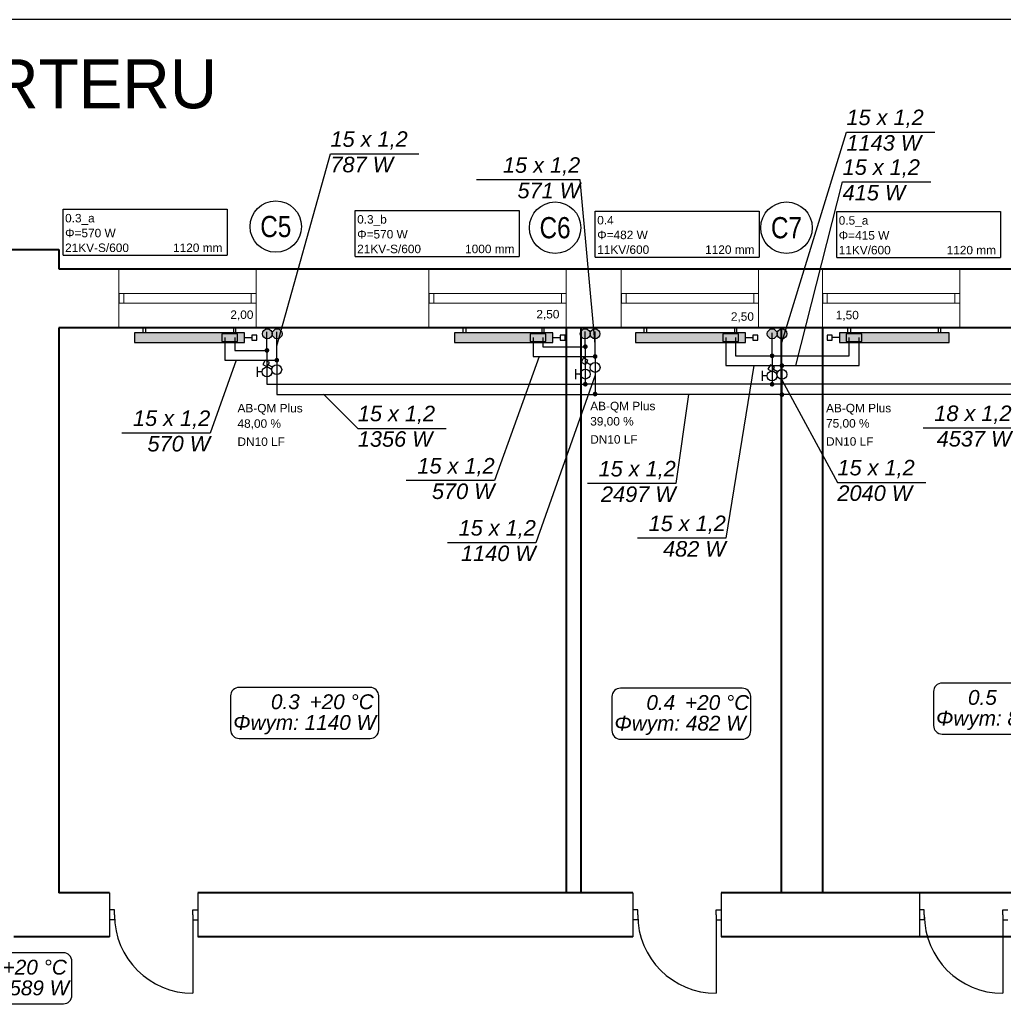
# Model space of a CAD drawing. Header units: millimetres. Extents: x 50532 to 99257, y 49161 to 61325.
# Tile 12 of 95: x 65512 to 66514, y 51057 to 52061. Entities that reach past the tile are written whole.
import ezdxf
from ezdxf.enums import TextEntityAlignment as Align
from ezdxf.lldxf.tags import DXFTag

# ---------------------------------------------------------------- set-up
doc = ezdxf.new("R2010")
doc.units = ezdxf.units.MM
for name, color, linetype, lineweight in [('cienka', 250, 'Continuous', 18), ('gruba', 8, 'Continuous', 40), ('wymiary', 8, 'Continuous', 15), ('średnia', 8, 'Continuous', 25)]:
    doc.layers.add(name, color=color, linetype=linetype, lineweight=lineweight)
for name, color, linetype, true_color in [('IS_Armatura_podłączeniowa_grz._dolnozas.', 7, 'SOLID', 0x000000), ('IS_Armatura_Therm', 7, 'SOLID', 0x000000), ('IS_Grafika', 7, 'SOLID', 0x000000), ('IS_Grzejniki_Plan_rzut', 7, 'SOLID', 0x000000)]:
    doc.layers.add(name, color=color, linetype=linetype, true_color=true_color)
for name, color, linetype in [('IS_Opisy_działek_Therm', 7, 'SOLID'), ('IS_Text_Armatury_Therm', 7, 'Continuous'), ('IS_Text_Konstrukcji', 7, 'Continuous'), ('IS_Text_Odbiornikow_Therm', 7, 'Continuous'), ('TABELKA', 7, 'Continuous')]:
    doc.layers.add(name, color=color, linetype=linetype)
doc.layers.add('IS_Powrót', color=5, linetype='DASH', lineweight=30, true_color=0x0000ff)
doc.layers.add('IS_Zasilanie', color=1, linetype='SOLID', lineweight=30, true_color=0xff0000)
doc.styles.add('Arial Narrow_1', font='ARIALN.TTF')
doc.styles.get("Standard").update_dxf_attribs({"font": 'GOTHIC.TTF'})
tags = doc.linetypes.add('DASH', pattern=[15, 10, -5]).pattern_tags.tags
tags[6:7] = [DXFTag(74, 4), DXFTag(75, 0), DXFTag(340, '0'), DXFTag(46, 0.0), DXFTag(50, 0.0), DXFTag(44, 0.0), DXFTag(45, 0.0)]
tags[4:5] = [DXFTag(74, 4), DXFTag(75, 0), DXFTag(340, '0'), DXFTag(46, 0.0), DXFTag(50, 0.0), DXFTag(44, 0.0), DXFTag(45, 0.0)]
tags = doc.linetypes.add('SOLID', pattern=[10, 10, 0]).pattern_tags.tags
tags[6:7] = [DXFTag(74, 4), DXFTag(75, 0), DXFTag(340, '0'), DXFTag(46, 0.0), DXFTag(50, 0.0), DXFTag(44, 0.0), DXFTag(45, 0.0)]
tags[4:5] = [DXFTag(74, 4), DXFTag(75, 0), DXFTag(340, '0'), DXFTag(46, 0.0), DXFTag(50, 0.0), DXFTag(44, 0.0), DXFTag(45, 0.0)]

# ---------------------------------------------------------------- blocks, each defined once
blk = doc.blocks.new('G$CD8E8D5A8')
at = {"layer": 'cienka'}
for p, q in [((2542, 2228.5), (2542, 2168.5)), ((2682, 2228.5), (2682, 2168.5)), ((2858, 2228.5), (2858, 2168.5)), ((2998, 2228.5), (2998, 2168.5)), ((3054, 2228.5), (3054, 2168.5)), ((3194, 2228.5), (3194, 2168.5)), ((3259, 2228.5), (3259, 2168.5)), ((3399, 2228.5), (3399, 2168.5)), ((2682, 2203.5), (2542, 2203.5)), ((2547, 2203.5), (2547, 2193.5)), ((2677, 2203.5), (2677, 2193.5)), ((2998, 2203.5), (2858, 2203.5)), ((2863, 2203.5), (2863, 2193.5)), ((2993, 2203.5), (2993, 2193.5)), ((3194, 2203.5), (3054, 2203.5)), ((3059, 2203.5), (3059, 2193.5)), ((3189, 2203.5), (3189, 2193.5)), ((3399, 2203.5), (3259, 2203.5)), ((3264, 2203.5), (3264, 2193.5)), ((3394, 2203.5), (3394, 2193.5)), ((2682, 2193.5), (2542, 2193.5)), ((2998, 2193.5), (2858, 2193.5)), ((3194, 2193.5), (3054, 2193.5)), ((3399, 2193.5), (3259, 2193.5))]:
    blk.add_line(p, q, dxfattribs=at)
at = {"layer": 'gruba'}
for p, q in [((2400.5, 2248.5), (2481, 2248.5)), ((2481, 2248.5), (2481, 2228.5)), ((2481, 2228.5), (4647, 2228.5)), ((2481, 2168.5), (2481, 1592.5)), ((4098, 2168.5), (2481, 2168.5)), ((2998, 2168.5), (2998, 1592.5)), ((3013, 2168.5), (3013, 1592.5)), ((3217, 2168.5), (3217, 1592.5)), ((3259, 2168.5), (3259, 1592.5)), ((2532.6, 1592.5), (2481, 1592.5)), ((3065.8, 1592.5), (2622.6, 1592.5)), ((3612, 1592.5), (3155.8, 1592.5)), ((2532.6, 1547.5), (2435, 1547.5)), ((3065.8, 1547.5), (2622.6, 1547.5)), ((3627, 1547.5), (3155.8, 1547.5))]:
    blk.add_line(p, q, dxfattribs=at)
at = {"layer": 'średnia'}
for p, q in [((2542, 2203.5), (2542, 2193.5)), ((2858, 2203.5), (2858, 2193.5)), ((3054, 2203.5), (3054, 2193.5)), ((3259, 2203.5), (3259, 2193.5)), ((2532.6, 1592.5), (2532.6, 1547.5)), ((2622.6, 1592.5), (2622.6, 1547.5)), ((3065.8, 1592.5), (3065.8, 1547.5)), ((3155.8, 1592.5), (3155.8, 1547.5)), ((3357.8, 1592.5), (3357.8, 1547.5)), ((2537.6, 1575), (2532.6, 1575)), ((2537.6, 1570), (2537.6, 1575)), ((2537.6, 1570), (2537.6, 1565)), ((2617.6, 1570), (2617.6, 1575)), ((2617.6, 1575), (2622.6, 1575)), ((2617.6, 1570), (2617.6, 1565)), ((2617.6, 1570), (2617.6, 1490)), ((3070.8, 1575), (3065.8, 1575)), ((3070.8, 1570), (3070.8, 1575)), ((3070.8, 1570), (3070.8, 1565)), ((3150.8, 1570), (3150.8, 1575)), ((3150.8, 1575), (3155.8, 1575)), ((3150.8, 1570), (3150.8, 1565)), ((3150.8, 1570), (3150.8, 1490)), ((3362.8, 1575), (3357.8, 1575)), ((3362.8, 1570), (3362.8, 1575)), ((3362.8, 1570), (3362.8, 1565)), ((3442.8, 1570), (3442.8, 1575)), ((3442.8, 1575), (3447.8, 1575)), ((3442.8, 1570), (3442.8, 1565)), ((3442.8, 1570), (3442.8, 1490)), ((2537.6, 1565), (2532.6, 1565)), ((2617.6, 1565), (2622.6, 1565)), ((3070.8, 1565), (3065.8, 1565)), ((3150.8, 1565), (3155.8, 1565)), ((3362.8, 1565), (3357.8, 1565)), ((3442.8, 1565), (3447.8, 1565))]:
    blk.add_line(p, q, dxfattribs=at)
for centre in [(2617.6, 1570), (3150.8, 1570), (3442.8, 1570)]:
    blk.add_arc(centre, 80, 180, 270, dxfattribs=at)
at = {"layer": 'wymiary', "insert": (2126, 2442.3), "char_height": 50, "attachment_point": 1}
blk.add_mtext_dynamic_manual_height_columns('RZUT PARTERU', width=34927.939, gutter_width=250, heights=[0], dxfattribs=at)

msp = doc.modelspace()

# ---------------------------------------------------------------- hatches: boundary and pattern name
at = {"layer": 'IS_Grafika', "transparency": 33554687}
h = msp.add_hatch(color=7, dxfattribs=at)
h.dxf.hatch_style = 1
edge = h.paths.add_edge_path()
edge.add_arc((65774, 51740.5), 5, 0, 360)
edge = h.paths.add_edge_path()
edge.add_arc((65764, 51740.5), 5, 0, 360)
h = msp.add_hatch(color=7, dxfattribs=at)
h.dxf.hatch_style = 1
edge = h.paths.add_edge_path()
edge.add_arc((66097.9, 51740.5), 5, 0, 360)
edge = h.paths.add_edge_path()
edge.add_arc((66087.9, 51740.5), 5, 0, 360)
h = msp.add_hatch(color=7, dxfattribs=at)
h.dxf.hatch_style = 1
edge = h.paths.add_edge_path()
edge.add_arc((66288.4, 51740.5), 5, 0, 360)
edge = h.paths.add_edge_path()
edge.add_arc((66278.4, 51740.5), 5, 0, 360)
at = {"layer": 'IS_Grzejniki_Plan_rzut'}
for points in [[(65740.7, 51741.6), (65628.7, 51741.6), (65628.7, 51731.6), (65740.7, 51731.6)], [(66054.8, 51741.6), (65954.8, 51741.6), (65954.8, 51731.6), (66054.8, 51731.6)], [(66251.2, 51741.6), (66139.2, 51741.6), (66139.2, 51731.6), (66251.2, 51731.6)], [(66458.9, 51741.6), (66346.9, 51741.6), (66346.9, 51731.6), (66458.9, 51731.6)]]:
    msp.add_hatch(color=8, dxfattribs=at).paths.add_polyline_path(points)
at = {"layer": 'IS_Opisy_działek_Therm'}
h = msp.add_hatch(color=1, dxfattribs=at)
edge = h.paths.add_edge_path()
edge.add_arc((66098, 51717.4), 2.4, 0, 360)
h = msp.add_hatch(color=1, dxfattribs=at)
edge = h.paths.add_edge_path()
edge.add_arc((65773.6, 51713.6), 2.4, 0, 360)
h = msp.add_hatch(color=1, dxfattribs=at)
edge = h.paths.add_edge_path()
edge.add_arc((66288.3, 51708.1), 2.4, 90, 450)
h = msp.add_hatch(color=1, dxfattribs=at)
edge = h.paths.add_edge_path()
edge.add_arc((66098, 51679.1), 2.4, 0, 360)
h = msp.add_hatch(color=1, dxfattribs=at)
edge = h.paths.add_edge_path()
edge.add_arc((66288.3, 51678.5), 2.4, 90, 450)
at = {"layer": 'IS_Powrót'}
h = msp.add_hatch(color=256, dxfattribs=at)
edge = h.paths.add_edge_path()
edge.add_arc((66088, 51689.1), 2.4, 0, 360)
h = msp.add_hatch(color=256, dxfattribs=at)
edge = h.paths.add_edge_path()
edge.add_arc((66278.3, 51689.1), 2.4, 0, 360)
at = {"layer": 'IS_Text_Armatury_Therm'}
h = msp.add_hatch(color=5, dxfattribs=at)
edge = h.paths.add_edge_path()
edge.add_arc((66088, 51727.4), 2.4, 0, 360)
h = msp.add_hatch(color=5, dxfattribs=at)
edge = h.paths.add_edge_path()
edge.add_arc((65763.6, 51723.6), 2.4, 0, 360)
h = msp.add_hatch(color=5, dxfattribs=at)
edge = h.paths.add_edge_path()
edge.add_arc((66278.3, 51718.1), 2.4, 0, 360)

# ---------------------------------------------------------------- linework, layer by layer
at = {"layer": 'IS_Armatura_podłączeniowa_grz._dolnozas.'}
for p, q in [((65733.7, 51740.6), (65717.7, 51740.6)), ((65717.7, 51740.6), (65717.7, 51732.6)), ((65733.7, 51732.6), (65733.7, 51740.6)), ((66047.8, 51740.6), (66031.8, 51740.6)), ((66031.8, 51740.6), (66031.8, 51732.6)), ((66047.8, 51732.6), (66047.8, 51740.6)), ((66244.2, 51740.6), (66228.2, 51740.6)), ((66228.2, 51740.6), (66228.2, 51732.6)), ((66244.2, 51732.6), (66244.2, 51740.6)), ((66369.9, 51740.6), (66353.9, 51740.6)), ((66353.9, 51740.6), (66353.9, 51732.6)), ((66369.9, 51732.6), (66369.9, 51740.6)), ((65717.7, 51732.6), (65733.7, 51732.6)), ((66031.8, 51732.6), (66047.8, 51732.6)), ((66228.2, 51732.6), (66244.2, 51732.6)), ((66353.9, 51732.6), (66369.9, 51732.6))]:
    msp.add_line(p, q, dxfattribs=at)
at = {"layer": 'IS_Armatura_Therm'}
for p, q in [((65740.7, 51736.6), (65748.2, 51736.6)), ((65753.2, 51739.1), (65748.2, 51739.1)), ((65748.2, 51739.1), (65748.2, 51734.1)), ((65748.2, 51734.1), (65753.2, 51734.1)), ((65753.2, 51734.1), (65753.2, 51739.1)), ((66054.8, 51736.6), (66062.3, 51736.6)), ((66067.3, 51739.1), (66062.3, 51739.1)), ((66062.3, 51739.1), (66062.3, 51734.1)), ((66062.3, 51734.1), (66067.3, 51734.1)), ((66067.3, 51734.1), (66067.3, 51739.1)), ((66251.2, 51736.6), (66258.8, 51736.6)), ((66263.8, 51739.1), (66258.8, 51739.1)), ((66258.8, 51739.1), (66258.8, 51734.1)), ((66258.8, 51734.1), (66263.8, 51734.1)), ((66263.8, 51734.1), (66263.8, 51739.1)), ((66339.4, 51739.1), (66334.4, 51739.1)), ((66334.4, 51739.1), (66334.4, 51734.1)), ((66334.4, 51734.1), (66339.4, 51734.1)), ((66339.4, 51734.1), (66339.4, 51739.1)), ((66346.9, 51736.6), (66339.4, 51736.6)), ((65753.6, 51706.7), (65753.6, 51696.7)), ((65758.6, 51701.7), (65753.6, 51701.7)), ((66078, 51704.4), (66078, 51694.4)), ((66083, 51699.4), (66078, 51699.4)), ((66268.3, 51702.6), (66268.3, 51692.6)), ((66273.3, 51697.6), (66268.3, 51697.6))]:
    msp.add_line(p, q, dxfattribs=at)
at = {"layer": 'IS_Armatura_Therm', "color": 1}
for p, q in [((65761.8, 51713.6), (65759.3, 51709.3)), ((65766.2, 51711.1), (65761.8, 51713.6)), ((65763.7, 51706.8), (65766.2, 51711.1)), ((66086.2, 51715.9), (66083.7, 51711.6)), ((66083.7, 51711.6), (66088.1, 51709.1)), ((66090.6, 51713.4), (66086.2, 51715.9)), ((66088.1, 51709.1), (66090.6, 51713.4)), ((66093.6, 51708.7), (66089.3, 51711.2)), ((65759.3, 51709.3), (65763.7, 51706.8)), ((65769.2, 51706.5), (65764.9, 51709)), ((66276.6, 51708.8), (66274.1, 51704.5)), ((66274.1, 51704.5), (66278.4, 51702)), ((66280.9, 51706.3), (66276.6, 51708.8)), ((66278.4, 51702), (66280.9, 51706.3)), ((66284, 51701.6), (66279.7, 51704.1))]:
    msp.add_line(p, q, dxfattribs=at)
for centre in [(66098, 51706.2), (65773.6, 51704), (66288.3, 51699.1)]:
    msp.add_ellipse(centre, major_axis=(5, 0), ratio=1, dxfattribs=at)
at = {"layer": 'IS_Armatura_Therm'}
for centre in [(65763.6, 51701.7), (66088, 51699.4), (66278.3, 51697.6)]:
    msp.add_ellipse(centre, major_axis=(5, 0), ratio=1, dxfattribs=at)
at = {"layer": 'IS_Grafika'}
for centre in [(65764, 51740.5), (65774, 51740.5), (66087.9, 51740.5), (66097.9, 51740.5), (66278.4, 51740.5), (66288.4, 51740.5)]:
    msp.add_circle(centre, 5, dxfattribs=at)
at = {"layer": 'IS_Grzejniki_Plan_rzut'}
for p, q in [((65740.7, 51741.6), (65628.7, 51741.6)), ((65628.7, 51741.6), (65628.7, 51731.6)), ((65637.5, 51741.6), (65637.5, 51746.6)), ((65637.5, 51746.6), (65640, 51746.6)), ((65640, 51746.6), (65640, 51741.6)), ((65732, 51746.6), (65729.5, 51746.6)), ((65729.5, 51746.6), (65729.5, 51741.6)), ((65732, 51741.6), (65732, 51746.6)), ((65740.7, 51731.6), (65740.7, 51741.6)), ((66054.8, 51741.6), (65954.8, 51741.6)), ((65954.8, 51741.6), (65954.8, 51731.6)), ((65963.6, 51741.6), (65963.6, 51746.6)), ((65963.6, 51746.6), (65966.1, 51746.6)), ((65966.1, 51746.6), (65966.1, 51741.6)), ((66046.1, 51746.6), (66043.6, 51746.6)), ((66043.6, 51746.6), (66043.6, 51741.6)), ((66046.1, 51741.6), (66046.1, 51746.6)), ((66054.8, 51731.6), (66054.8, 51741.6)), ((66251.2, 51741.6), (66139.2, 51741.6)), ((66139.2, 51741.6), (66139.2, 51731.6)), ((66148, 51741.6), (66148, 51746.6)), ((66148, 51746.6), (66150.5, 51746.6)), ((66150.5, 51746.6), (66150.5, 51741.6)), ((66242.5, 51746.6), (66240, 51746.6)), ((66240, 51746.6), (66240, 51741.6)), ((66242.5, 51741.6), (66242.5, 51746.6)), ((66251.2, 51731.6), (66251.2, 51741.6)), ((66458.9, 51741.6), (66346.9, 51741.6)), ((66346.9, 51741.6), (66346.9, 51731.6)), ((66355.6, 51741.6), (66355.6, 51746.6)), ((66355.6, 51746.6), (66358.1, 51746.6)), ((66358.1, 51746.6), (66358.1, 51741.6)), ((66450.1, 51746.6), (66447.6, 51746.6)), ((66447.6, 51746.6), (66447.6, 51741.6)), ((66450.1, 51741.6), (66450.1, 51746.6)), ((66458.9, 51731.6), (66458.9, 51741.6)), ((65628.7, 51731.6), (65740.7, 51731.6)), ((65954.8, 51731.6), (66054.8, 51731.6)), ((66139.2, 51731.6), (66251.2, 51731.6)), ((66346.9, 51731.6), (66458.9, 51731.6))]:
    msp.add_line(p, q, dxfattribs=at)
at = {"layer": 'IS_Opisy_działek_Therm'}
for p, q in [((66288.3, 51731.8), (66354.1, 51946)), ((66354.1, 51946), (66444, 51946)), ((65773.6, 51728.1), (65828.3, 51923.9)), ((65828.3, 51923.9), (65918.2, 51923.9)), ((66082.8, 51897.4), (65977.2, 51897.4)), ((66098, 51730.1), (66082.8, 51897.4)), ((66302.6, 51708.1), (66350.2, 51895.3)), ((66350.2, 51895.3), (66440.2, 51895.3)), ((65732.2, 51713.6), (65705.8, 51639.2)), ((66041, 51717.4), (65995.6, 51590.8)), ((66259.8, 51708.1), (66231.2, 51532.1)), ((66098, 51698.2), (66037.6, 51527.4)), ((66288.3, 51693.6), (66344.9, 51588.9)), ((65821.2, 51679.1), (65856.2, 51644.1)), ((66193.2, 51678.8), (66180.2, 51587.8)), ((65705.8, 51639.2), (65615.8, 51639.2)), ((65856.2, 51644.1), (65946.2, 51644.1)), ((66522.3, 51644.3), (66432.3, 51644.3)), ((65995.6, 51590.8), (65905.6, 51590.8)), ((66180.2, 51587.8), (66090.2, 51587.8)), ((66344.9, 51588.9), (66434.9, 51588.9)), ((66231.2, 51532.1), (66141.2, 51532.1)), ((66037.6, 51527.4), (65947.6, 51527.4))]:
    msp.add_line(p, q, dxfattribs=at)
at = {"layer": 'IS_Powrót'}
for p, q in [((65763.6, 51723.6), (65763.6, 51742.6)), ((66088, 51727.4), (66088, 51742.9)), ((66278.3, 51718.1), (66278.3, 51741.6)), ((65730.7, 51736.6), (65730.7, 51723.6)), ((66044.8, 51736.6), (66044.8, 51727.4)), ((66241.2, 51736.6), (66241.2, 51718.1)), ((66356.9, 51718.1), (66356.9, 51736.6)), ((65730.7, 51723.6), (65763.6, 51723.6)), ((65763.6, 51723.6), (65763.6, 51689.1)), ((66044.8, 51727.4), (66088, 51727.4)), ((66088, 51727.4), (66088, 51689.1)), ((66241.2, 51718.1), (66278.3, 51718.1)), ((66278.3, 51718.1), (66356.9, 51718.1)), ((66278.3, 51718.1), (66278.3, 51689.1)), ((65763.6, 51689.1), (66088, 51689.1)), ((66278.3, 51689.1), (66088, 51689.1)), ((66704.2, 51689.1), (66278.3, 51689.1))]:
    msp.add_line(p, q, dxfattribs=at)
at = {"layer": 'IS_Text_Konstrukcji', "linetype": 'SOLID'}
for points in [[(65735.2, 51328), (65868.8, 51328, 0.414214), (65877.5, 51336.6), (65877.5, 51371.3, 0.414214), (65868.8, 51380), (65735.2, 51380, 0.414214), (65726.5, 51371.3), (65726.5, 51336.6, 0.414214), (65735.2, 51328)], [(66123.8, 51327.2), (66247.9, 51327.2, 0.414214), (66256.6, 51335.9), (66256.6, 51370.6, 0.414214), (66247.9, 51379.2), (66123.8, 51379.2, 0.414214), (66115.1, 51370.6), (66115.1, 51335.9, 0.414214), (66123.8, 51327.2)], [(66451.5, 51332.4), (66575.7, 51332.4, 0.414214), (66584.3, 51341.1), (66584.3, 51375.7, 0.414214), (66575.7, 51384.4), (66451.5, 51384.4, 0.414214), (66442.8, 51375.7), (66442.8, 51341.1, 0.414214), (66451.5, 51332.4)], [(65422.5, 51057.4), (65556.2, 51057.4, 0.414214), (65564.8, 51066.1), (65564.8, 51100.7, 0.414214), (65556.2, 51109.4), (65422.5, 51109.4, 0.414214), (65413.8, 51100.7), (65413.8, 51066.1, 0.414214), (65422.5, 51057.4)]]:
    msp.add_lwpolyline(points, format="xyb", dxfattribs=at)
at = {"layer": 'IS_Text_Konstrukcji', "ltscale": 20}
for centre in [(65772.6, 51849.9), (66057.2, 51848.7), (66293, 51848.7)]:
    msp.add_circle(centre, 26.2, dxfattribs=at)
at = {"layer": 'IS_Text_Odbiornikow_Therm', "linetype": 'SOLID'}
for p, q in [((65555.9, 51820.6), (65555.9, 51867.6)), ((65555.9, 51867.6), (65722.9, 51867.6)), ((65722.9, 51867.6), (65722.9, 51820.6)), ((65853.5, 51819.4), (65853.5, 51866.4)), ((65853.5, 51866.4), (66020.5, 51866.4)), ((66020.5, 51866.4), (66020.5, 51819.4)), ((66098.1, 51818.7), (66098.1, 51865.7)), ((66098.1, 51865.7), (66265.1, 51865.7)), ((66265.1, 51865.7), (66265.1, 51818.7)), ((66344.2, 51818.3), (66344.2, 51865.3)), ((66344.2, 51865.3), (66511.2, 51865.3)), ((66511.2, 51865.3), (66511.2, 51818.3)), ((65555.9, 51820.6), (65722.9, 51820.6)), ((65853.5, 51819.4), (66020.5, 51819.4)), ((66098.1, 51818.7), (66265.1, 51818.7)), ((66344.2, 51818.3), (66511.2, 51818.3))]:
    msp.add_line(p, q, dxfattribs=at)
at = {"layer": 'IS_Zasilanie'}
for p, q in [((65773.6, 51713.6), (65773.6, 51742.6)), ((66098, 51717.4), (66098, 51742.9)), ((66288.3, 51708.1), (66288.3, 51741.6)), ((65720.7, 51736.6), (65720.7, 51713.6)), ((66034.8, 51736.6), (66034.8, 51717.4)), ((66231.2, 51736.6), (66231.2, 51708.1)), ((66366.9, 51708.1), (66366.9, 51736.6)), ((65720.7, 51713.6), (65773.6, 51713.6)), ((65773.6, 51713.6), (65773.6, 51678.5)), ((66034.8, 51717.4), (66098, 51717.4)), ((66098, 51717.4), (66098, 51679.1)), ((66231.2, 51708.1), (66288.3, 51708.1)), ((66288.3, 51708.1), (66366.9, 51708.1)), ((66288.3, 51708.1), (66288.3, 51678.5)), ((65773.6, 51678.5), (66098, 51678.5)), ((66288.3, 51678.5), (66098, 51678.5)), ((66714.2, 51678.5), (66288.3, 51678.5))]:
    msp.add_line(p, q, dxfattribs=at)
at = {"layer": 'TABELKA'}
msp.add_lwpolyline([(62985.2, 49230.8), (68365.2, 49230.8), (68365.2, 52060.8), (62985.2, 52060.8)], close=True, dxfattribs=at)

# ---------------------------------------------------------------- block references
msp.add_blockref('G$CD8E8D5A8', (63070.6, 49578.1), dxfattribs=at)

# ---------------------------------------------------------------- texts
at = {"layer": 'IS_Opisy_działek_Therm', "char_height": 15.84}
for s, insert, attachment_point in [('\\fArial|b0|i1;15 x 1,2', (66354.1, 51950.3), 7), ('\\fArial|b0|i1;15 x 1,2', (65828.3, 51928.2), 7), ('\\fArial|b0|i1;1143 W', (66354.1, 51943.1), 1), ('\\fArial|b0|i1;787 W', (65828.3, 51921), 1), ('\\fArial|b0|i1;15 x 1,2', (66082.8, 51901.7), 9), ('\\fArial|b0|i1;15 x 1,2', (66350.2, 51899.6), 7), ('\\fArial|b0|i1;571 W', (66082.8, 51894.5), 3), ('\\fArial|b0|i1;415 W', (66350.2, 51892.4), 1), ('\\fArial|b0|i1;15 x 1,2', (65705.8, 51643.6), 9), ('\\fArial|b0|i1;15 x 1,2', (65856.2, 51648.4), 7), ('\\fArial|b0|i1;18 x 1,2', (66522.3, 51648.6), 9), ('\\fArial|b0|i1;1356 W', (65856.2, 51641.2), 1), ('\\fArial|b0|i1;4537 W', (66522.3, 51641.4), 3), ('\\fArial|b0|i1;570 W', (65705.8, 51636.4), 3), ('\\fArial|b0|i1;15 x 1,2', (65995.6, 51595.1), 9), ('\\fArial|b0|i1;15 x 1,2', (66344.9, 51593.2), 7), ('\\fArial|b0|i1;15 x 1,2', (66180.2, 51592.1), 9), ('\\fArial|b0|i1;570 W', (65995.6, 51587.9), 3), ('\\fArial|b0|i1;2497 W', (66180.2, 51584.9), 3), ('\\fArial|b0|i1;2040 W', (66344.9, 51586), 1), ('\\fArial|b0|i1;15 x 1,2', (66231.2, 51536.4), 9), ('\\fArial|b0|i1;15 x 1,2', (66037.6, 51531.8), 9), ('\\fArial|b0|i1;482 W', (66231.2, 51529.2), 3), ('\\fArial|b0|i1;1140 W', (66037.6, 51524.6), 3)]:
    msp.add_mtext(s, dxfattribs=dict(at, insert=insert, attachment_point=attachment_point))
at = {"layer": 'IS_Text_Armatury_Therm', "linetype": 'SOLID', "char_height": 8.64}
for s, insert, attachment_point in [('\\fArial|b0|i0;2,00  ', (65749.8, 51754.1), 9), ('\\fArial|b0|i0;2,50  ', (66061.6, 51754.6), 9), ('\\fArial|b0|i0;2,50  ', (66259.8, 51752.2), 9), ('\\fArial|b0|i0;1,50  ', (66343.2, 51753.7), 7), ('\\fArial|b0|i0;AB-QM Plus', (66093, 51660.2), 7), ('\\fArial|b0|i0;AB-QM Plus', (65733.6, 51658), 7), ('\\fArial|b0|i0;AB-QM Plus', (66333.3, 51658.1), 7), ('\\fArial|b0|i0;48,00 %', (65733.6, 51643.1), 7), ('\\fArial|b0|i0;39,00 %', (66093, 51645.4), 7), ('\\fArial|b0|i0;75,00 %', (66333.3, 51643.3), 7), ('\\fArial|b0|i0;DN10 LF  ', (65733.6, 51626.1), 7), ('\\fArial|b0|i0;DN10 LF  ', (66093, 51628.4), 7), ('\\fArial|b0|i0;DN10 LF  ', (66333.3, 51626.3), 7)]:
    msp.add_mtext(s, dxfattribs=dict(at, insert=insert, attachment_point=attachment_point))
at = {"layer": 'IS_Text_Konstrukcji', "ltscale": 20, "style": 'Arial Narrow_1'}
for s, p in [('C5', (65772.6, 51849.9)), ('C6', (66057.2, 51848.7)), ('C7', (66293, 51848.7))]:
    msp.add_text(s, height=21.6, dxfattribs=at).set_placement(p, align=Align.MIDDLE_CENTER)
at = {"layer": 'IS_Text_Konstrukcji', "linetype": 'SOLID', "char_height": 15.12}
for s, insert, attachment_point in [('\\fArial|b0|i1;0.3', (65797, 51357.6), 9), ('\\fArial|b0|i1;+20 °C', (65807, 51357.6), 7), ('\\fArial|b0|i1;0.4', (66179.6, 51356.8), 9), ('\\fArial|b0|i1;+20 °C', (66189.6, 51356.8), 7), ('\\fArial|b0|i1;0.5', (66507.3, 51362), 9), ('\\fArial|b0|i1;Φwym: 1140 W', (65802, 51351.8), 2), ('\\fArial|b0|i1;Φwym: 482 W', (66184.6, 51351.1), 2), ('\\fArial|b0|i1;Φwym: 831 W', (66512.3, 51356.2), 2), ('\\fArial|b0|i1;+20 °C', (65494.3, 51087), 7), ('\\fArial|b0|i1;Φwym: 1589 W', (65489.3, 51081.2), 2)]:
    msp.add_mtext(s, dxfattribs=dict(at, insert=insert, attachment_point=attachment_point))
at = {"layer": 'IS_Text_Odbiornikow_Therm', "linetype": 'SOLID', "char_height": 8.64, "attachment_point": 7}
for s, insert in [('\\fArial|b0|i0;0.3_a', (65557.9, 51851.6)), ('\\fArial|b0|i0;0.4', (66100.1, 51851.9)), ('\\fArial|b0|i0;0.3_b', (65855.5, 51850.4)), ('\\fArial|b0|i0;0.5_a', (66346.2, 51849.3)), ('\\fArial|b0|i0;Φ=570 W', (65557.9, 51838.8)), ('\\fArial|b0|i0;Φ=570 W', (65855.5, 51837.6)), ('\\fArial|b0|i0;Φ=482 W', (66100.1, 51836.9)), ('\\fArial|b0|i0;Φ=415 W', (66346.2, 51836.4)), ('\\fArial|b0|i0;21KV-S/600', (65557.9, 51823.8)), ('\\fArial|b0|i0;1120 mm', (65667.9, 51823.8)), ('\\fArial|b0|i0;21KV-S/600', (65855.5, 51822.6)), ('\\fArial|b0|i0;1000 mm', (65965.5, 51822.6)), ('\\fArial|b0|i0;11KV/600', (66100.1, 51821.9)), ('\\fArial|b0|i0;1120 mm', (66210.1, 51821.9)), ('\\fArial|b0|i0;11KV/600', (66346.2, 51821.4)), ('\\fArial|b0|i0;1120 mm', (66456.2, 51821.4))]:
    msp.add_mtext(s, dxfattribs=dict(at, insert=insert))

doc.saveas('drawing.dxf')
